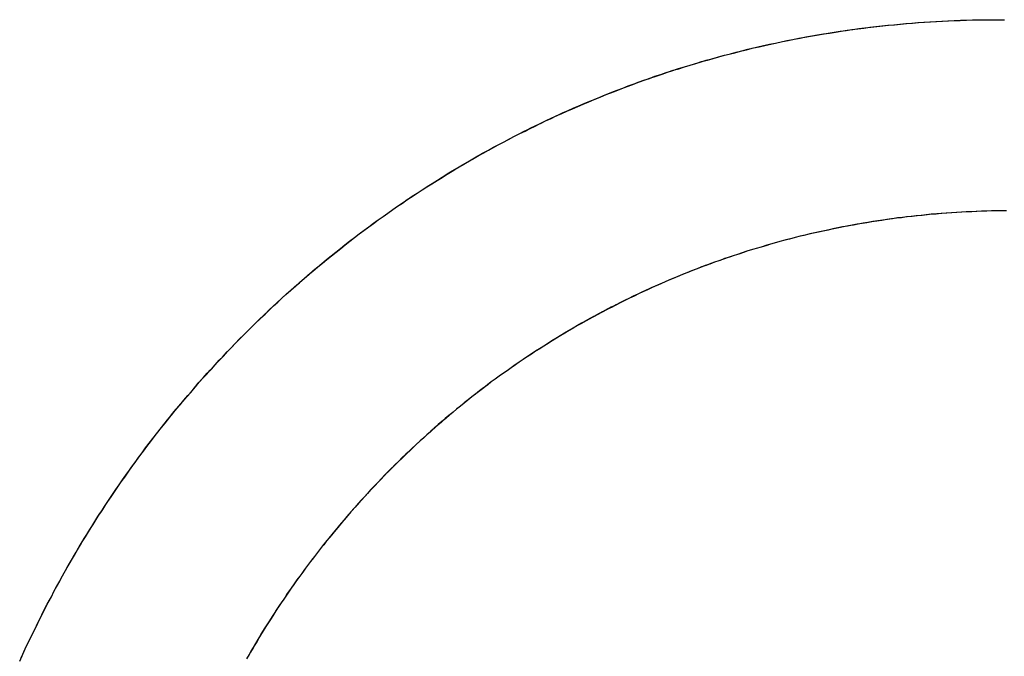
# Model space of a CAD drawing. Extents: x -55 to 3310, y -427 to 1727.
# Tile 63 of 79: x 1010.86 to 1014.62, y 564.1 to 566.53. Entities that reach past the tile are written whole.
import ezdxf

# ---------------------------------------------------------------- set-up
doc = ezdxf.new("R2010")
doc.units = 0
doc.linetypes.add('DURCHGEHEND', pattern=[0])
doc.layers.add('KF_PASSIO_SUB_15_FRONT', color=7, linetype='DURCHGEHEND')

# ---------------------------------------------------------------- blocks, each defined once
blk = doc.blocks.new('KF_PASSIO_SUB_15_FRONT')
at = {"layer": 'KF_PASSIO_SUB_15_FRONT'}
for points in [[(-219.425, -357.68, 0), (-219.415, -357.659, 0), (-219.406, -357.638, 0), (-219.396, -357.617, 0), (-219.386, -357.597, 0), (-219.376, -357.576, 0), (-219.366, -357.556, 0), (-219.356, -357.535, 0), (-219.346, -357.515, 0), (-219.336, -357.494, 0), (-219.326, -357.474, 0), (-219.315, -357.454, 0), (-219.304, -357.434, 0), (-219.294, -357.414, 0), (-219.283, -357.394, 0), (-219.272, -357.374, 0), (-219.261, -357.354, 0), (-219.25, -357.334, 0), (-219.239, -357.314, 0), (-219.227, -357.294, 0), (-219.216, -357.275, 0), (-219.204, -357.255, 0), (-219.193, -357.236, 0), (-219.181, -357.216, 0), (-219.169, -357.197, 0), (-219.157, -357.177, 0), (-219.145, -357.158, 0), (-219.133, -357.139, 0), (-219.121, -357.12, 0), (-219.108, -357.101, 0), (-219.096, -357.082, 0), (-219.083, -357.063, 0), (-219.071, -357.044, 0), (-219.058, -357.025, 0), (-219.045, -357.007, 0), (-219.032, -356.988, 0), (-219.019, -356.97, 0), (-219.006, -356.951, 0), (-218.993, -356.933, 0), (-218.979, -356.914, 0), (-218.966, -356.896, 0), (-218.952, -356.878, 0), (-218.939, -356.86, 0), (-218.925, -356.842, 0), (-218.911, -356.824, 0), (-218.897, -356.806, 0), (-218.883, -356.788, 0), (-218.869, -356.771, 0), (-218.855, -356.753, 0), (-218.841, -356.735, 0), (-218.827, -356.718, 0), (-218.812, -356.701, 0), (-218.798, -356.683, 0), (-218.783, -356.666, 0), (-218.768, -356.649, 0), (-218.753, -356.632, 0), (-218.739, -356.615, 0), (-218.724, -356.598, 0), (-218.709, -356.581, 0), (-218.693, -356.565, 0), (-218.678, -356.548, 0), (-218.663, -356.531, 0), (-218.647, -356.515, 0), (-218.632, -356.498, 0), (-218.616, -356.482, 0), (-218.601, -356.466, 0), (-218.585, -356.45, 0), (-218.569, -356.434, 0), (-218.553, -356.418, 0), (-218.537, -356.402, 0), (-218.521, -356.386, 0), (-218.505, -356.371, 0), (-218.488, -356.355, 0), (-218.472, -356.339, 0), (-218.456, -356.324, 0), (-218.439, -356.309, 0), (-218.422, -356.293, 0), (-218.406, -356.278, 0), (-218.389, -356.263, 0), (-218.372, -356.248, 0), (-218.355, -356.233, 0), (-218.338, -356.219, 0), (-218.321, -356.204, 0), (-218.304, -356.189, 0), (-218.287, -356.175, 0), (-218.269, -356.16, 0), (-218.252, -356.146, 0), (-218.234, -356.132, 0), (-218.217, -356.118, 0), (-218.199, -356.104, 0), (-218.182, -356.09, 0), (-218.164, -356.076, 0), (-218.146, -356.062, 0), (-218.128, -356.049, 0), (-218.11, -356.035, 0), (-218.092, -356.022, 0), (-218.074, -356.008, 0), (-218.056, -355.995, 0), (-218.037, -355.982, 0), (-218.019, -355.969, 0), (-218, -355.956, 0), (-217.982, -355.943, 0), (-217.963, -355.931, 0), (-217.945, -355.918, 0), (-217.926, -355.906, 0), (-217.907, -355.893, 0), (-217.888, -355.881, 0), (-217.87, -355.869, 0), (-217.851, -355.857, 0), (-217.831, -355.845, 0), (-217.812, -355.833, 0), (-217.793, -355.821, 0), (-217.774, -355.809, 0), (-217.755, -355.798, 0), (-217.735, -355.786, 0), (-217.716, -355.775, 0), (-217.696, -355.764, 0), (-217.677, -355.752, 0), (-217.657, -355.741, 0), (-217.637, -355.73, 0), (-217.618, -355.72, 0), (-217.598, -355.709, 0), (-217.578, -355.698, 0), (-217.558, -355.688, 0), (-217.538, -355.677, 0), (-217.518, -355.667, 0), (-217.498, -355.657, 0), (-217.478, -355.647, 0), (-217.457, -355.637, 0), (-217.437, -355.627, 0), (-217.417, -355.617, 0), (-217.396, -355.608, 0), (-217.376, -355.598, 0), (-217.355, -355.589, 0), (-217.335, -355.58, 0), (-217.314, -355.571, 0), (-217.293, -355.562, 0), (-217.273, -355.553, 0), (-217.252, -355.544, 0), (-217.231, -355.535, 0), (-217.21, -355.527, 0), (-217.189, -355.518, 0), (-217.168, -355.51, 0), (-217.147, -355.502, 0), (-217.126, -355.494, 0), (-217.105, -355.486, 0), (-217.084, -355.478, 0), (-217.063, -355.47, 0), (-217.041, -355.462, 0), (-217.02, -355.455, 0), (-216.999, -355.447, 0), (-216.977, -355.44, 0), (-216.956, -355.433, 0), (-216.934, -355.426, 0), (-216.913, -355.419, 0), (-216.891, -355.412, 0), (-216.869, -355.406, 0), (-216.848, -355.399, 0), (-216.826, -355.393, 0), (-216.804, -355.386, 0), (-216.782, -355.38, 0), (-216.76, -355.374, 0), (-216.738, -355.368, 0), (-216.716, -355.362, 0), (-216.694, -355.357, 0), (-216.672, -355.351, 0), (-216.65, -355.346, 0), (-216.628, -355.34, 0), (-216.606, -355.335, 0), (-216.584, -355.33, 0), (-216.562, -355.325, 0), (-216.539, -355.32, 0), (-216.517, -355.315, 0), (-216.495, -355.311, 0), (-216.472, -355.306, 0), (-216.45, -355.302, 0), (-216.427, -355.298, 0), (-216.405, -355.294, 0), (-216.382, -355.29, 0), (-216.36, -355.286, 0), (-216.337, -355.282, 0), (-216.315, -355.279, 0), (-216.292, -355.275, 0), (-216.269, -355.272, 0), (-216.247, -355.269, 0), (-216.224, -355.266, 0), (-216.201, -355.263, 0), (-216.178, -355.26, 0), (-216.156, -355.257, 0), (-216.133, -355.255, 0), (-216.11, -355.252, 0), (-216.087, -355.25, 0), (-216.064, -355.248, 0), (-216.041, -355.246, 0), (-216.018, -355.244, 0), (-215.995, -355.242, 0), (-215.972, -355.241, 0), (-215.949, -355.239, 0), (-215.926, -355.238, 0), (-215.903, -355.236, 0), (-215.88, -355.235, 0), (-215.857, -355.234, 0), (-215.834, -355.234, 0), (-215.81, -355.233, 0), (-215.787, -355.232, 0), (-215.764, -355.232, 0), (-215.741, -355.231, 0), (-215.718, -355.231, 0), (-215.694, -355.231, 0)], [(-219.42, -357.669, 0), (-219.41, -357.648, 0), (-219.401, -357.627, 0), (-219.391, -357.607, 0), (-219.381, -357.586, 0), (-219.371, -357.565, 0), (-219.361, -357.545, 0), (-219.351, -357.524, 0), (-219.341, -357.504, 0), (-219.33, -357.484, 0), (-219.32, -357.463, 0), (-219.309, -357.443, 0), (-219.299, -357.423, 0), (-219.288, -357.403, 0), (-219.277, -357.383, 0), (-219.266, -357.363, 0), (-219.255, -357.343, 0), (-219.244, -357.323, 0), (-219.232, -357.303, 0), (-219.221, -357.283, 0), (-219.209, -357.264, 0), (-219.198, -357.244, 0), (-219.186, -357.224, 0), (-219.174, -357.205, 0), (-219.162, -357.186, 0), (-219.15, -357.166, 0), (-219.138, -357.147, 0), (-219.126, -357.128, 0), (-219.113, -357.109, 0), (-219.101, -357.089, 0), (-219.088, -357.07, 0), (-219.076, -357.052, 0), (-219.063, -357.033, 0), (-219.05, -357.014, 0), (-219.037, -356.995, 0), (-219.024, -356.977, 0), (-219.011, -356.958, 0), (-218.998, -356.939, 0), (-218.984, -356.921, 0), (-218.971, -356.903, 0), (-218.957, -356.884, 0), (-218.944, -356.866, 0), (-218.93, -356.848, 0), (-218.916, -356.83, 0), (-218.902, -356.812, 0), (-218.888, -356.794, 0), (-218.874, -356.776, 0), (-218.86, -356.759, 0), (-218.845, -356.741, 0), (-218.831, -356.723, 0), (-218.817, -356.706, 0), (-218.802, -356.688, 0), (-218.787, -356.671, 0), (-218.772, -356.654, 0), (-218.758, -356.637, 0), (-218.743, -356.619, 0), (-218.728, -356.602, 0), (-218.712, -356.586, 0), (-218.697, -356.569, 0), (-218.682, -356.552, 0), (-218.666, -356.535, 0), (-218.651, -356.519, 0), (-218.635, -356.502, 0), (-218.62, -356.486, 0), (-218.604, -356.469, 0), (-218.588, -356.453, 0), (-218.572, -356.437, 0), (-218.556, -356.421, 0), (-218.54, -356.405, 0), (-218.524, -356.389, 0), (-218.507, -356.373, 0), (-218.491, -356.358, 0), (-218.475, -356.342, 0), (-218.458, -356.326, 0), (-218.442, -356.311, 0), (-218.425, -356.296, 0), (-218.408, -356.28, 0), (-218.391, -356.265, 0), (-218.374, -356.25, 0), (-218.357, -356.235, 0), (-218.34, -356.22, 0), (-218.323, -356.205, 0), (-218.306, -356.191, 0), (-218.288, -356.176, 0), (-218.271, -356.162, 0), (-218.253, -356.147, 0), (-218.236, -356.133, 0), (-218.218, -356.119, 0), (-218.2, -356.105, 0), (-218.183, -356.091, 0), (-218.165, -356.077, 0), (-218.147, -356.063, 0), (-218.129, -356.049, 0), (-218.111, -356.036, 0), (-218.092, -356.022, 0), (-218.074, -356.009, 0), (-218.056, -355.995, 0), (-218.037, -355.982, 0), (-218.019, -355.969, 0), (-218, -355.956, 0), (-217.982, -355.943, 0), (-217.963, -355.93, 0), (-217.944, -355.918, 0), (-217.926, -355.905, 0), (-217.907, -355.893, 0), (-217.888, -355.88, 0), (-217.869, -355.868, 0), (-217.85, -355.856, 0), (-217.83, -355.844, 0), (-217.811, -355.832, 0), (-217.792, -355.82, 0), (-217.773, -355.808, 0), (-217.753, -355.797, 0), (-217.734, -355.785, 0), (-217.714, -355.774, 0), (-217.694, -355.762, 0), (-217.675, -355.751, 0), (-217.655, -355.74, 0), (-217.635, -355.729, 0), (-217.615, -355.718, 0), (-217.595, -355.708, 0), (-217.575, -355.697, 0), (-217.555, -355.686, 0), (-217.535, -355.676, 0), (-217.515, -355.666, 0), (-217.495, -355.656, 0), (-217.475, -355.645, 0), (-217.454, -355.635, 0), (-217.434, -355.626, 0), (-217.414, -355.616, 0), (-217.393, -355.606, 0), (-217.372, -355.597, 0), (-217.352, -355.587, 0), (-217.331, -355.578, 0), (-217.311, -355.569, 0), (-217.29, -355.56, 0), (-217.269, -355.551, 0), (-217.248, -355.542, 0), (-217.227, -355.534, 0), (-217.206, -355.525, 0), (-217.185, -355.517, 0), (-217.164, -355.508, 0), (-217.143, -355.5, 0), (-217.122, -355.492, 0), (-217.101, -355.484, 0), (-217.079, -355.476, 0), (-217.058, -355.468, 0), (-217.037, -355.461, 0), (-217.015, -355.453, 0), (-216.994, -355.446, 0), (-216.972, -355.439, 0), (-216.951, -355.431, 0), (-216.929, -355.424, 0), (-216.908, -355.418, 0), (-216.886, -355.411, 0), (-216.864, -355.404, 0), (-216.843, -355.398, 0), (-216.821, -355.391, 0), (-216.799, -355.385, 0), (-216.777, -355.379, 0), (-216.755, -355.373, 0), (-216.733, -355.367, 0), (-216.711, -355.361, 0), (-216.689, -355.355, 0), (-216.667, -355.35, 0), (-216.645, -355.344, 0), (-216.623, -355.339, 0), (-216.601, -355.334, 0), (-216.579, -355.329, 0), (-216.557, -355.324, 0), (-216.534, -355.319, 0), (-216.512, -355.314, 0), (-216.49, -355.31, 0), (-216.468, -355.305, 0), (-216.445, -355.301, 0), (-216.423, -355.297, 0), (-216.4, -355.293, 0), (-216.378, -355.289, 0), (-216.355, -355.285, 0), (-216.333, -355.282, 0), (-216.31, -355.278, 0), (-216.288, -355.275, 0), (-216.265, -355.271, 0), (-216.243, -355.268, 0), (-216.22, -355.265, 0), (-216.197, -355.262, 0), (-216.175, -355.26, 0), (-216.152, -355.257, 0), (-216.129, -355.254, 0), (-216.107, -355.252, 0), (-216.084, -355.25, 0), (-216.061, -355.248, 0), (-216.038, -355.246, 0), (-216.015, -355.244, 0), (-215.993, -355.242, 0), (-215.97, -355.24, 0), (-215.947, -355.239, 0), (-215.924, -355.238, 0), (-215.901, -355.236, 0), (-215.878, -355.235, 0), (-215.855, -355.234, 0), (-215.832, -355.233, 0), (-215.809, -355.233, 0), (-215.786, -355.232, 0), (-215.763, -355.232, 0), (-215.74, -355.231, 0), (-215.717, -355.231, 0), (-215.694, -355.231, 0)], [(-215.694, -355.231, 0), (-215.684, -355.231, 0), (-215.674, -355.231, 0), (-215.664, -355.231, 0)], [(-215.694, -355.231, 0), (-215.684, -355.231, 0), (-215.674, -355.231, 0), (-215.664, -355.231, 0)], [(-215.656, -355.961, 0), (-215.675, -355.961, 0), (-215.694, -355.961, 0), (-215.714, -355.961, 0), (-215.733, -355.962, 0), (-215.752, -355.962, 0), (-215.772, -355.963, 0), (-215.791, -355.964, 0), (-215.81, -355.965, 0), (-215.829, -355.966, 0), (-215.848, -355.967, 0), (-215.867, -355.968, 0), (-215.887, -355.97, 0), (-215.906, -355.971, 0), (-215.925, -355.973, 0), (-215.944, -355.974, 0), (-215.963, -355.976, 0), (-215.982, -355.978, 0), (-216.001, -355.98, 0), (-216.02, -355.982, 0), (-216.039, -355.984, 0), (-216.058, -355.987, 0), (-216.077, -355.989, 0), (-216.096, -355.991, 0), (-216.114, -355.994, 0), (-216.133, -355.997, 0), (-216.152, -356, 0), (-216.171, -356.003, 0), (-216.19, -356.006, 0), (-216.208, -356.009, 0), (-216.227, -356.012, 0), (-216.246, -356.015, 0), (-216.264, -356.019, 0), (-216.283, -356.022, 0), (-216.301, -356.026, 0), (-216.32, -356.03, 0), (-216.338, -356.034, 0), (-216.357, -356.038, 0), (-216.375, -356.042, 0), (-216.394, -356.046, 0), (-216.412, -356.05, 0), (-216.43, -356.055, 0), (-216.449, -356.059, 0), (-216.467, -356.064, 0), (-216.485, -356.069, 0), (-216.503, -356.073, 0), (-216.522, -356.078, 0), (-216.54, -356.083, 0), (-216.558, -356.088, 0), (-216.576, -356.094, 0), (-216.594, -356.099, 0), (-216.612, -356.104, 0), (-216.63, -356.11, 0), (-216.648, -356.115, 0), (-216.666, -356.121, 0), (-216.684, -356.127, 0), (-216.701, -356.133, 0), (-216.719, -356.139, 0), (-216.737, -356.145, 0), (-216.755, -356.151, 0), (-216.772, -356.157, 0), (-216.79, -356.164, 0), (-216.807, -356.17, 0), (-216.825, -356.177, 0), (-216.842, -356.184, 0), (-216.86, -356.19, 0), (-216.877, -356.197, 0), (-216.894, -356.204, 0), (-216.912, -356.211, 0), (-216.929, -356.219, 0), (-216.946, -356.226, 0), (-216.963, -356.233, 0), (-216.981, -356.241, 0), (-216.998, -356.248, 0), (-217.015, -356.256, 0), (-217.032, -356.264, 0), (-217.049, -356.271, 0), (-217.065, -356.279, 0), (-217.082, -356.287, 0), (-217.099, -356.296, 0), (-217.116, -356.304, 0), (-217.132, -356.312, 0), (-217.149, -356.321, 0), (-217.166, -356.329, 0), (-217.182, -356.338, 0), (-217.199, -356.346, 0), (-217.215, -356.355, 0), (-217.232, -356.364, 0), (-217.248, -356.373, 0), (-217.264, -356.382, 0), (-217.28, -356.391, 0), (-217.297, -356.4, 0), (-217.313, -356.41, 0), (-217.329, -356.419, 0), (-217.345, -356.428, 0), (-217.361, -356.438, 0), (-217.377, -356.448, 0), (-217.393, -356.457, 0), (-217.408, -356.467, 0), (-217.424, -356.477, 0), (-217.44, -356.487, 0), (-217.455, -356.497, 0), (-217.471, -356.508, 0), (-217.487, -356.518, 0), (-217.502, -356.528, 0), (-217.517, -356.539, 0), (-217.533, -356.549, 0), (-217.548, -356.56, 0), (-217.563, -356.571, 0), (-217.578, -356.581, 0), (-217.594, -356.592, 0), (-217.609, -356.603, 0), (-217.624, -356.614, 0), (-217.638, -356.625, 0), (-217.653, -356.637, 0), (-217.668, -356.648, 0), (-217.683, -356.659, 0), (-217.698, -356.671, 0), (-217.712, -356.682, 0), (-217.727, -356.694, 0), (-217.741, -356.706, 0), (-217.756, -356.717, 0), (-217.77, -356.729, 0), (-217.784, -356.741, 0), (-217.798, -356.753, 0), (-217.813, -356.765, 0), (-217.827, -356.777, 0), (-217.841, -356.79, 0), (-217.855, -356.802, 0), (-217.869, -356.814, 0), (-217.882, -356.827, 0), (-217.896, -356.839, 0), (-217.91, -356.852, 0), (-217.924, -356.865, 0), (-217.937, -356.878, 0), (-217.951, -356.89, 0), (-217.964, -356.903, 0), (-217.977, -356.916, 0), (-217.991, -356.929, 0), (-218.004, -356.943, 0), (-218.017, -356.956, 0), (-218.03, -356.969, 0), (-218.043, -356.983, 0), (-218.056, -356.996, 0), (-218.069, -357.01, 0), (-218.082, -357.023, 0), (-218.094, -357.037, 0), (-218.107, -357.051, 0), (-218.119, -357.064, 0), (-218.132, -357.078, 0), (-218.144, -357.092, 0), (-218.157, -357.106, 0), (-218.169, -357.12, 0), (-218.181, -357.134, 0), (-218.193, -357.149, 0), (-218.205, -357.163, 0), (-218.217, -357.177, 0), (-218.229, -357.192, 0), (-218.241, -357.206, 0), (-218.253, -357.221, 0), (-218.264, -357.236, 0), (-218.276, -357.25, 0), (-218.288, -357.265, 0), (-218.299, -357.28, 0), (-218.31, -357.295, 0), (-218.322, -357.31, 0), (-218.333, -357.325, 0), (-218.344, -357.34, 0), (-218.355, -357.355, 0), (-218.366, -357.37, 0), (-218.377, -357.385, 0), (-218.388, -357.401, 0), (-218.398, -357.416, 0), (-218.409, -357.432, 0), (-218.419, -357.447, 0), (-218.43, -357.463, 0), (-218.44, -357.478, 0), (-218.451, -357.494, 0), (-218.461, -357.51, 0), (-218.471, -357.526, 0), (-218.481, -357.541, 0), (-218.491, -357.557, 0), (-218.501, -357.573, 0), (-218.511, -357.589, 0), (-218.52, -357.606, 0), (-218.53, -357.622, 0), (-218.54, -357.638, 0), (-218.549, -357.654, 0), (-218.559, -357.671, 0)], [(-215.656, -355.961, 0), (-215.675, -355.961, 0), (-215.694, -355.961, 0), (-215.713, -355.961, 0), (-215.732, -355.962, 0), (-215.751, -355.962, 0), (-215.77, -355.963, 0), (-215.789, -355.964, 0), (-215.808, -355.965, 0), (-215.827, -355.966, 0), (-215.846, -355.967, 0), (-215.865, -355.968, 0), (-215.884, -355.969, 0), (-215.903, -355.971, 0), (-215.922, -355.972, 0), (-215.941, -355.974, 0), (-215.96, -355.976, 0), (-215.979, -355.978, 0), (-215.998, -355.98, 0), (-216.017, -355.982, 0), (-216.036, -355.984, 0), (-216.054, -355.986, 0), (-216.073, -355.988, 0), (-216.092, -355.991, 0), (-216.111, -355.994, 0), (-216.129, -355.996, 0), (-216.148, -355.999, 0), (-216.167, -356.002, 0), (-216.186, -356.005, 0), (-216.204, -356.008, 0), (-216.223, -356.011, 0), (-216.241, -356.015, 0), (-216.26, -356.018, 0), (-216.279, -356.022, 0), (-216.297, -356.025, 0), (-216.316, -356.029, 0), (-216.334, -356.033, 0), (-216.352, -356.037, 0), (-216.371, -356.041, 0), (-216.389, -356.045, 0), (-216.408, -356.049, 0), (-216.426, -356.054, 0), (-216.444, -356.058, 0), (-216.463, -356.063, 0), (-216.481, -356.067, 0), (-216.499, -356.072, 0), (-216.517, -356.077, 0), (-216.535, -356.082, 0), (-216.553, -356.087, 0), (-216.572, -356.092, 0), (-216.59, -356.098, 0), (-216.608, -356.103, 0), (-216.626, -356.108, 0), (-216.644, -356.114, 0), (-216.661, -356.12, 0), (-216.679, -356.126, 0), (-216.697, -356.131, 0), (-216.715, -356.137, 0), (-216.733, -356.143, 0), (-216.75, -356.15, 0), (-216.768, -356.156, 0), (-216.786, -356.162, 0), (-216.803, -356.169, 0), (-216.821, -356.175, 0), (-216.838, -356.182, 0), (-216.856, -356.189, 0), (-216.873, -356.196, 0), (-216.891, -356.203, 0), (-216.908, -356.21, 0), (-216.925, -356.217, 0), (-216.943, -356.224, 0), (-216.96, -356.232, 0), (-216.977, -356.239, 0), (-216.994, -356.247, 0), (-217.011, -356.254, 0), (-217.028, -356.262, 0), (-217.045, -356.27, 0), (-217.062, -356.278, 0), (-217.079, -356.286, 0), (-217.096, -356.294, 0), (-217.113, -356.302, 0), (-217.13, -356.311, 0), (-217.147, -356.319, 0), (-217.163, -356.328, 0), (-217.18, -356.336, 0), (-217.196, -356.345, 0), (-217.213, -356.354, 0), (-217.229, -356.363, 0), (-217.246, -356.372, 0), (-217.262, -356.381, 0), (-217.279, -356.39, 0), (-217.295, -356.399, 0), (-217.311, -356.409, 0), (-217.327, -356.418, 0), (-217.343, -356.428, 0), (-217.359, -356.437, 0), (-217.375, -356.447, 0), (-217.391, -356.457, 0), (-217.407, -356.467, 0), (-217.423, -356.477, 0), (-217.439, -356.487, 0), (-217.455, -356.497, 0), (-217.47, -356.507, 0), (-217.486, -356.517, 0), (-217.502, -356.528, 0), (-217.517, -356.538, 0), (-217.532, -356.549, 0), (-217.548, -356.56, 0), (-217.563, -356.571, 0), (-217.578, -356.581, 0), (-217.594, -356.592, 0), (-217.609, -356.603, 0), (-217.624, -356.614, 0), (-217.639, -356.626, 0), (-217.654, -356.637, 0), (-217.669, -356.648, 0), (-217.684, -356.66, 0), (-217.698, -356.671, 0), (-217.713, -356.683, 0), (-217.728, -356.695, 0), (-217.742, -356.706, 0), (-217.757, -356.718, 0), (-217.771, -356.73, 0), (-217.786, -356.742, 0), (-217.8, -356.754, 0), (-217.814, -356.767, 0), (-217.828, -356.779, 0), (-217.842, -356.791, 0), (-217.856, -356.804, 0), (-217.87, -356.816, 0), (-217.884, -356.829, 0), (-217.898, -356.841, 0), (-217.912, -356.854, 0), (-217.926, -356.867, 0), (-217.939, -356.88, 0), (-217.953, -356.893, 0), (-217.966, -356.906, 0), (-217.98, -356.919, 0), (-217.993, -356.932, 0), (-218.006, -356.945, 0), (-218.02, -356.959, 0), (-218.033, -356.972, 0), (-218.046, -356.986, 0), (-218.059, -356.999, 0), (-218.072, -357.013, 0), (-218.085, -357.026, 0), (-218.097, -357.04, 0), (-218.11, -357.054, 0), (-218.123, -357.068, 0), (-218.135, -357.082, 0), (-218.148, -357.096, 0), (-218.16, -357.11, 0), (-218.172, -357.124, 0), (-218.185, -357.139, 0), (-218.197, -357.153, 0), (-218.209, -357.167, 0), (-218.221, -357.182, 0), (-218.233, -357.196, 0), (-218.245, -357.211, 0), (-218.257, -357.226, 0), (-218.268, -357.24, 0), (-218.28, -357.255, 0), (-218.291, -357.27, 0), (-218.303, -357.285, 0), (-218.314, -357.3, 0), (-218.326, -357.315, 0), (-218.337, -357.33, 0), (-218.348, -357.345, 0), (-218.359, -357.361, 0), (-218.37, -357.376, 0), (-218.381, -357.391, 0), (-218.392, -357.407, 0), (-218.403, -357.422, 0), (-218.413, -357.438, 0), (-218.424, -357.453, 0), (-218.434, -357.469, 0), (-218.445, -357.485, 0), (-218.455, -357.501, 0), (-218.465, -357.517, 0), (-218.475, -357.532, 0), (-218.485, -357.548, 0), (-218.495, -357.564, 0), (-218.505, -357.581, 0), (-218.515, -357.597, 0), (-218.525, -357.613, 0), (-218.534, -357.629, 0), (-218.544, -357.645, 0), (-218.553, -357.662, 0)]]:
    blk.add_polyline3d(points, dxfattribs=at)

msp = doc.modelspace()

# ---------------------------------------------------------------- block references
at = {"layer": 'KF_PASSIO_SUB_15_FRONT'}
msp.add_blockref('KF_PASSIO_SUB_15_FRONT', (1230.2834, 921.7627), dxfattribs=at)

doc.saveas('drawing.dxf')
